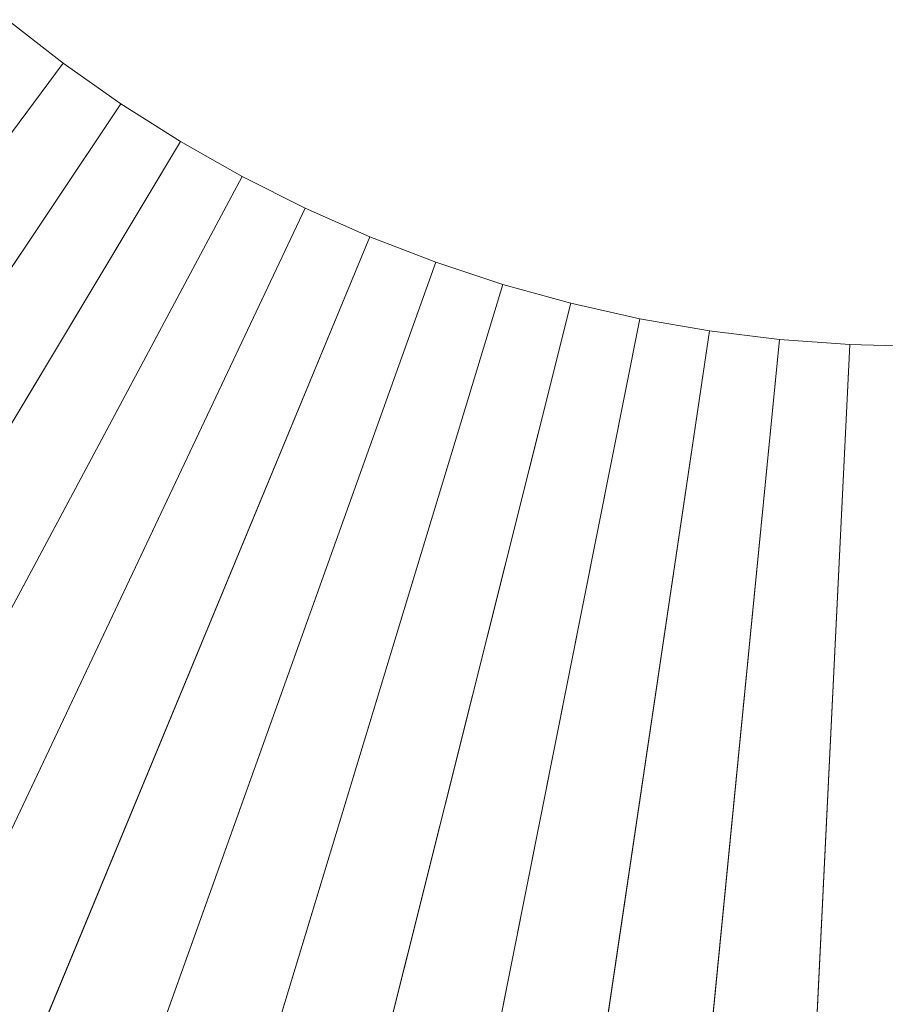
# Model space of a CAD drawing. Header units: millimetres. Extents: x -1180 to -729, y 224 to 675.
# Tile 256 of 256: x -1033 to -958, y 267 to 353. Entities that reach past the tile are written whole.
import ezdxf

# ---------------------------------------------------------------- set-up
doc = ezdxf.new("R2010")
doc.units = ezdxf.units.MM
doc.header["$LTSCALE"] = 20
doc.layers.add('LUCIDO_1', color=1, linetype='Continuous', lineweight=20, true_color=0xff0000)

# ---------------------------------------------------------------- blocks, each defined once
blk = doc.blocks.new('Group-1')
at = {"layer": 'LUCIDO_1', "color": 5, "linetype": 'Continuous', "lineweight": 9, "transparency": 33554687}
for points in [[(-1033.934, 352.877, -10106.271), (-1029.097, 349.103, -10106.271), (-1084.839, 273.943, -10106.271), (-1093.297, 280.543, -10106.271)], [(-1090.759, 283.635, -10081.271), (-1082.457, 277.156, -10081.271), (-1029.097, 349.103, -10081.271), (-1033.934, 352.877, -10081.271)], [(-1033.934, 352.877, -10081.271), (-1029.097, 349.103, -10081.271), (-1029.097, 349.103, -10106.271), (-1033.934, 352.877, -10106.271)], [(-1029.097, 349.103, -10106.271), (-1024.082, 345.569, -10106.271), (-1076.069, 267.764, -10106.271), (-1084.839, 273.943, -10106.271)], [(-1082.457, 277.156, -10081.271), (-1073.847, 271.09, -10081.271), (-1024.082, 345.569, -10081.271), (-1029.097, 349.103, -10081.271)], [(-1029.097, 349.103, -10081.271), (-1024.082, 345.569, -10081.271), (-1024.082, 345.569, -10106.271), (-1029.097, 349.103, -10106.271)], [(-1024.082, 345.569, -10106.271), (-1018.9, 342.285, -10106.271), (-1067.008, 262.021, -10106.271), (-1076.069, 267.764, -10106.271)], [(-1073.847, 271.09, -10081.271), (-1064.952, 265.452, -10081.271), (-1018.9, 342.285, -10081.271), (-1024.082, 345.569, -10081.271)], [(-1024.082, 345.569, -10081.271), (-1018.9, 342.285, -10081.271), (-1018.9, 342.285, -10106.271), (-1024.082, 345.569, -10106.271)], [(-1018.9, 342.285, -10106.271), (-1013.561, 339.262, -10106.271), (-1057.673, 256.734, -10106.271), (-1067.008, 262.021, -10106.271)], [(-1064.952, 265.452, -10081.271), (-1055.787, 260.262, -10081.271), (-1013.561, 339.262, -10081.271), (-1018.9, 342.285, -10081.271)], [(-1018.9, 342.285, -10081.271), (-1013.561, 339.262, -10081.271), (-1013.561, 339.262, -10106.271), (-1018.9, 342.285, -10106.271)], [(-1013.561, 339.262, -10106.271), (-1008.08, 336.505, -10106.271), (-1048.089, 251.914, -10106.271), (-1057.673, 256.734, -10106.271)], [(-1055.787, 260.262, -10081.271), (-1046.378, 255.53, -10081.271), (-1008.08, 336.505, -10081.271), (-1013.561, 339.262, -10081.271)], [(-1013.561, 339.262, -10081.271), (-1008.08, 336.505, -10081.271), (-1008.08, 336.505, -10106.271), (-1013.561, 339.262, -10106.271)], [(-1008.08, 336.505, -10106.271), (-1002.471, 334.019, -10106.271), (-1038.28, 247.568, -10106.271), (-1048.089, 251.914, -10106.271)], [(-1046.378, 255.53, -10081.271), (-1036.75, 251.263, -10081.271), (-1002.471, 334.019, -10081.271), (-1008.08, 336.505, -10081.271)], [(-1008.08, 336.505, -10081.271), (-1002.471, 334.019, -10081.271), (-1002.471, 334.019, -10106.271), (-1008.08, 336.505, -10106.271)], [(-1002.471, 334.019, -10106.271), (-996.747, 331.811, -10106.271), (-1028.272, 243.706, -10106.271), (-1038.28, 247.568, -10106.271)], [(-1036.75, 251.263, -10081.271), (-1026.924, 247.472, -10081.271), (-996.747, 331.811, -10081.271), (-1002.471, 334.019, -10081.271)], [(-1002.471, 334.019, -10081.271), (-996.747, 331.811, -10081.271), (-996.747, 331.811, -10106.271), (-1002.471, 334.019, -10106.271)], [(-996.747, 331.811, -10106.271), (-990.922, 329.884, -10106.271), (-1018.086, 240.337, -10106.271), (-1028.272, 243.706, -10106.271)], [(-1026.924, 247.472, -10081.271), (-1016.925, 244.165, -10081.271), (-990.922, 329.884, -10081.271), (-996.747, 331.811, -10081.271)], [(-996.747, 331.811, -10081.271), (-990.922, 329.884, -10081.271), (-990.922, 329.884, -10106.271), (-996.747, 331.811, -10106.271)], [(-990.922, 329.884, -10106.271), (-985.01, 328.247, -10106.271), (-1007.747, 237.474, -10106.271), (-1018.086, 240.337, -10106.271)], [(-1016.925, 244.165, -10081.271), (-1006.775, 241.354, -10081.271), (-985.01, 328.247, -10081.271), (-990.922, 329.884, -10081.271)], [(-990.922, 329.884, -10081.271), (-985.01, 328.247, -10081.271), (-985.01, 328.247, -10106.271), (-990.922, 329.884, -10106.271)], [(-985.01, 328.247, -10106.271), (-979.023, 326.905, -10106.271), (-997.279, 235.128, -10106.271), (-1007.747, 237.474, -10106.271)], [(-1006.775, 241.354, -10081.271), (-996.498, 239.051, -10081.271), (-979.023, 326.905, -10081.271), (-985.01, 328.247, -10081.271)], [(-985.01, 328.247, -10081.271), (-979.023, 326.905, -10081.271), (-979.023, 326.905, -10106.271), (-985.01, 328.247, -10106.271)], [(-979.023, 326.905, -10106.271), (-972.978, 325.858, -10106.271), (-986.708, 233.296, -10106.271), (-997.279, 235.128, -10106.271)], [(-996.498, 239.051, -10081.271), (-986.121, 237.252, -10081.271), (-972.978, 325.858, -10081.271), (-979.023, 326.905, -10081.271)], [(-979.023, 326.905, -10081.271), (-972.978, 325.858, -10081.271), (-972.978, 325.858, -10106.271), (-979.023, 326.905, -10106.271)], [(-972.978, 325.858, -10106.271), (-966.889, 325.106, -10106.271), (-976.061, 231.982, -10106.271), (-986.708, 233.296, -10106.271)], [(-986.121, 237.252, -10081.271), (-975.669, 235.963, -10081.271), (-966.889, 325.106, -10081.271), (-972.978, 325.858, -10081.271)], [(-972.978, 325.858, -10081.271), (-966.889, 325.106, -10081.271), (-966.889, 325.106, -10106.271), (-972.978, 325.858, -10106.271)], [(-966.889, 325.106, -10106.271), (-960.771, 324.653, -10106.271), (-965.362, 231.19, -10106.271), (-976.061, 231.982, -10106.271)], [(-975.669, 235.963, -10081.271), (-965.166, 235.185, -10081.271), (-960.771, 324.653, -10081.271), (-966.889, 325.106, -10081.271)], [(-966.889, 325.106, -10081.271), (-960.771, 324.653, -10081.271), (-960.771, 324.653, -10106.271), (-966.889, 325.106, -10106.271)], [(-960.771, 324.653, -10106.271), (-954.637, 324.5, -10106.271), (-954.637, 230.922, -10106.271), (-965.362, 231.19, -10106.271)], [(-965.166, 235.185, -10081.271), (-954.637, 234.922, -10081.271), (-954.637, 324.5, -10081.271), (-960.771, 324.653, -10081.271)], [(-960.771, 324.653, -10081.271), (-954.637, 324.5, -10081.271), (-954.637, 324.5, -10106.271), (-960.771, 324.653, -10106.271)]]:
    blk.add_3dface(points, dxfattribs=at)

msp = doc.modelspace()

# ---------------------------------------------------------------- block references
at = {"layer": 'LUCIDO_1', "color": 5, "true_color": 0x0000ff, "transparency": 33554687}
msp.add_blockref('Group-1', (0, 0), dxfattribs=at)

doc.saveas('drawing.dxf')
